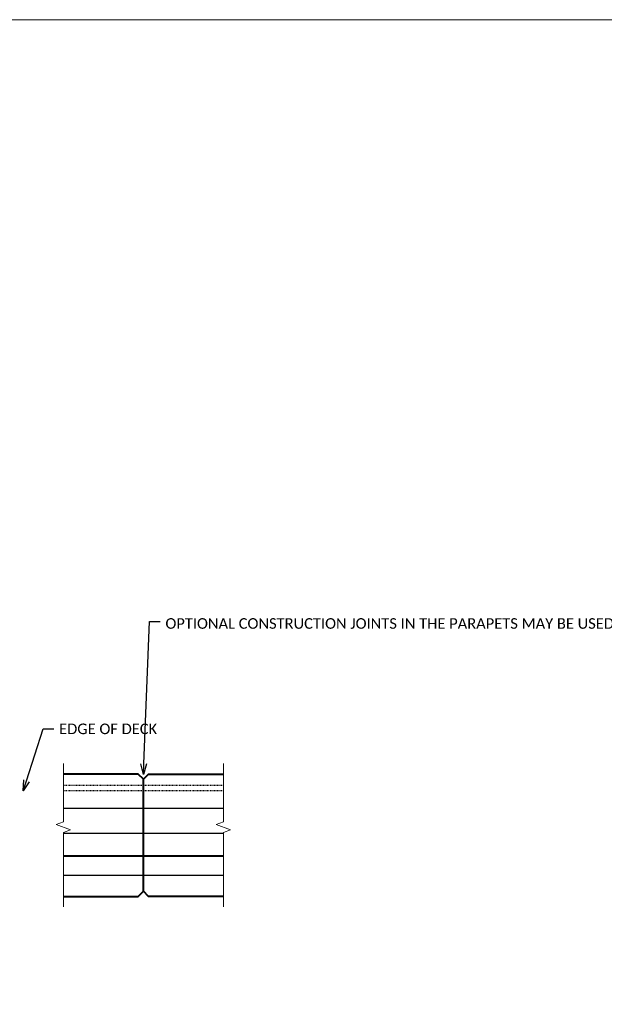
# Model space of a CAD drawing. Extents: x 145 to 1819, y 761 to 1310.
# Tile 12 of 256: x 355 to 438, y 1171 to 1310. Entities that reach past the tile are written whole.
import ezdxf
from ezdxf import colors
from ezdxf.entities.mleader import LeaderData, LeaderLine
from ezdxf.enums import TextEntityAlignment as Align
from ezdxf.math import Vec2, Vec3

# ---------------------------------------------------------------- set-up
doc = ezdxf.new("R2010")
doc.units = 0
doc.header["$MEASUREMENT"] = 0
doc.linetypes.add('Wisdot2', pattern=[0.125, 0.0625, -0.0625])
for name, color, linetype, lineweight in [('B_ANNO_BREAK', 7, 'Continuous', 18), ('B_ANNO_DIM', 7, 'Continuous', 18), ('B_ANNO_TEXT', 7, 'Continuous', 18), ('B_CONC_PPT', 12, 'Continuous', 40), ('B_DETAIL_HIDDEN', 7, 'Wisdot2', 25), ('B_REBAR_SUB', 182, 'Continuous', 25)]:
    doc.layers.add(name, color=color, linetype=linetype, lineweight=lineweight)
doc.layers.add('B_ANNO_NOPLOT', color=47, linetype='Continuous', lineweight=18, plot=False)
doc.styles.add('Annotative', font='calibri.ttf', dxfattribs={"height": 0.0625})
doc.styles.get("Standard").update_dxf_attribs({"font": 'calibri.ttf'})

# ---------------------------------------------------------------- blocks, each defined once
blk = doc.blocks.new('_Open30')
at = {"color": 0, "linetype": 'ByBlock', "lineweight": -2}
for p, q in [((-1, 0.268), (0, 0)), ((0, 0), (-1, -0.268)), ((0, 0), (-1, 0))]:
    blk.add_line(p, q, dxfattribs=at)
blk = doc.blocks.new('INS_SS42_BASE')
at = {"layer": 'B_ANNO_BREAK', "linetype": 'Continuous', "flags": 128}
for points in [[(216.62, 126.05), (216.62, 136.61), (217.65, 136.99), (215.59, 137.74), (216.62, 138.11), (216.62, 146.42)], [(239.34, 126.05), (239.34, 136.61), (240.37, 136.99), (238.31, 137.74), (239.34, 138.11), (239.34, 146.42)]]:
    blk.add_lwpolyline(points, dxfattribs=at)
at = {"layer": 'B_ANNO_NOPLOT', "flags": 128}
blk.add_lwpolyline([(0, 0), (0, 252), (323.93, 252), (323.93, 238.86), (378, 238.86), (378, 40.5), (316.57, 40.5), (316.57, 0), (0, 0)], dxfattribs=at)
at = {"layer": 'B_CONC_PPT', "flags": 128}
for points in [[(216.62, 127.55), (227.23, 127.55), (227.98, 128.3), (227.98, 144.17), (227.23, 144.92), (216.62, 144.92)], [(239.34, 127.55), (228.73, 127.55), (227.98, 128.3), (227.98, 144.17), (228.73, 144.92), (239.34, 144.92)]]:
    blk.add_lwpolyline(points, dxfattribs=at)
at = {"layer": 'B_CONC_PPT'}
blk.add_lwpolyline([(216.62, 133.3), (239.34, 133.3)], dxfattribs=at)
at = {"layer": 'B_DETAIL_HIDDEN'}
for p, q in [((239.34, 143.3), (216.62, 143.3)), ((239.34, 142.55), (216.62, 142.55))]:
    blk.add_line(p, q, dxfattribs=at)
at = {"layer": 'B_REBAR_SUB'}
for p, q in [((216.62, 140.05), (239.34, 140.05)), ((216.62, 136.53), (239.34, 136.53))]:
    blk.add_line(p, q, dxfattribs=at)
at = {"layer": 'B_REBAR_SUB', "flags": 128}
blk.add_lwpolyline([(216.62, 130.54), (239.34, 130.54)], dxfattribs=at)
at = {"insert": (256.72, 224.37), "char_height": 1.4545, "width": 1.9516, "attachment_point": 4, "rotation": 90}
blk.add_mtext('{\\fCalibri|b0|i0|c0;', dxfattribs=at)
at = {"char_height": 1.4545}
for insert, width, attachment_point in [((261.39, 224.37), 6.8291, 4), ((269.79, 224.37), 20.2331, 4), ((216.99, 223.4), 7.4271, 7), ((225.99, 223.4), 3.8311, 7), ((231.39, 223.4), 5.5431, 7), ((238.51, 223.4), 5.7151, 7), ((245.79, 223.4), 8.6291, 7), ((216.99, 219.89), 7.4271, 7), ((225.99, 219.89), 3.8311, 7), ((231.39, 219.89), 5.5431, 7), ((238.51, 219.89), 5.7151, 7), ((245.79, 219.89), 8.6291, 7), ((255.99, 219.89), 3.8291, 7), ((261.39, 219.89), 6.8291, 7), ((269.79, 219.89), 20.2331, 7), ((216.99, 216.38), 7.4271, 7), ((225.99, 216.38), 3.8311, 7), ((231.39, 216.38), 5.5431, 7), ((238.51, 216.38), 5.7151, 7), ((245.79, 216.38), 8.6291, 7), ((255.99, 216.38), 3.8291, 7), ((261.39, 216.38), 6.8291, 7), ((269.79, 216.38), 20.2331, 7), ((216.99, 212.87), 7.4271, 7), ((225.99, 212.87), 3.8311, 7), ((231.39, 212.87), 5.5431, 7), ((238.51, 212.87), 5.7151, 7), ((245.79, 212.87), 8.6291, 7), ((255.99, 212.87), 3.8291, 7), ((261.39, 212.87), 6.8291, 7), ((269.79, 212.87), 20.2331, 7), ((216.99, 209.36), 7.4271, 7), ((225.99, 209.36), 3.8311, 7), ((231.39, 209.36), 5.5431, 7), ((238.51, 209.36), 5.7151, 7), ((245.79, 209.36), 8.6291, 7), ((255.99, 209.36), 3.8291, 7), ((261.39, 209.36), 6.8291, 7), ((269.79, 209.36), 20.2331, 7), ((216.99, 205.85), 7.4271, 7), ((225.99, 205.85), 3.8311, 7), ((231.39, 205.85), 5.5431, 7), ((238.51, 205.85), 5.7151, 7), ((245.79, 205.85), 8.6291, 7), ((255.99, 205.85), 3.8291, 7), ((261.39, 205.85), 6.8291, 7), ((269.79, 205.85), 20.2331, 7), ((216.99, 202.34), 7.4271, 7), ((225.99, 202.34), 3.8311, 7), ((231.39, 202.34), 5.5431, 7), ((238.51, 202.34), 5.7151, 7), ((245.79, 202.34), 8.6291, 7), ((255.99, 202.34), 3.8291, 7), ((261.39, 202.34), 6.8291, 7), ((269.79, 202.34), 20.2331, 7), ((216.99, 198.83), 7.4271, 7), ((225.99, 198.83), 3.8311, 7), ((231.39, 198.83), 5.5431, 7), ((238.51, 198.83), 5.7151, 7), ((245.79, 198.83), 8.6291, 7), ((255.99, 198.83), 3.8291, 7), ((261.39, 198.83), 6.8291, 7), ((269.79, 198.83), 20.2331, 7)]:
    blk.add_mtext('{\\fCalibri|b0|i0|c0;', dxfattribs=dict(at, insert=insert, width=width, attachment_point=attachment_point))
at = {"lineweight": 30, "flags": 104}
for tag, p in [('SUB1', (311.28, 226.1, 1.68)), ('SUB2', (319.28, 226.1, 1.68))]:
    blk.add_attdef(tag, text='', height=1.5, dxfattribs=at).set_placement(p, align=Align.MIDDLE_CENTER)
at = {"layer": 'B_ANNO_TEXT', "lineweight": 30}
for tag, p in [('SUB1', (311.28, 226.1)), ('SUB2', (319.28, 226.1))]:
    blk.add_attdef(tag, text='', height=1.5, dxfattribs=at).set_placement(p, align=Align.MIDDLE_CENTER)
at = {"layer": 'B_ANNO_TEXT', "style": 'Annotative'}
for tag, p in [('CORNER1', (97.36, 101.83)), ('CORNER2', (98.57, 3.31))]:
    blk.add_attdef(tag, text='', height=1.5, dxfattribs=at).set_placement(p, align=Align.BOTTOM_RIGHT)
at = {"layer": 'B_ANNO_DIM'}
ml = blk.add_multileader_mtext('Standard', dxfattribs=at)
ml.set_content('\\A1;OPTIONAL CONSTRUCTION JOINTS IN THE PARAPETS MAY BE USED. RUN BAR REINF. THRU THE JOINT. LAP LONGIT. BARS A MIN. OF 1\'-9". MIN. JOINT SPACING OF 80\'-0". DEFINE CONST. JOINT WITH A {\\H0.7x;\\S3#4;}" - \'V\' GROOVE.', color=256)
ml.set_leader_properties()
ml.set_arrow_properties(name='OPEN30')
ml.build(insert=Vec2(0, 0))
ml.multileader.update_dxf_attribs({"dogleg_length": 0.0625, "arrow_head_size": 1.5, "scale": 24})
ctx = ml.context
ctx.base_point, ctx.scale, ctx.char_height, ctx.arrow_head_size, ctx.landing_gap_size, ctx.plane_origin = Vec3(230.36, 166.58, 0.84), 24, 1.5, 1.5, 0.75, Vec3(227.98, 144.17, 0.84)
notes = []
notes.append((ctx, [(0, (1, 1, 0), (228.86, 166.58, 0.84), (1, 0), 1.5, [(0, [(227.98, 144.86, 0.84)], 0, [])])]))
ctx.mtext.insert, ctx.mtext.width, ctx.mtext.flow_direction = Vec3(231.11, 167.34, 0.84), 46.4538, 5
ml = blk.add_multileader_mtext('Standard', dxfattribs=at)
ml.set_content('EDGE OF DECK', color=256)
ml.set_leader_properties()
ml.set_arrow_properties(name='OPEN30')
ml.build(insert=Vec2(0, 0))
ml.multileader.update_dxf_attribs({"dogleg_length": 0.0625, "arrow_head_size": 1.5, "scale": 24})
ctx = ml.context
ctx.base_point, ctx.scale, ctx.char_height, ctx.arrow_head_size, ctx.landing_gap_size, ctx.plane_origin = Vec3(215.27, 151.32, 0.84), 24, 1.5, 1.5, 0.75, Vec3(210.92, 142.53, 0.84)
notes.append((ctx, [(0, (1, 1, 0), (213.77, 151.32, 0.84), (1, 0), 1.5, [(0, [(210.92, 142.53, 0.84)], 0, [])])]))
ctx.mtext.insert, ctx.mtext.width, ctx.mtext.flow_direction = Vec3(216.02, 152.08, 0.84), 8.425, 5
for ctx, leaders in notes:
    for number, flags, end, landing, length, lines in leaders:
        leader = LeaderData()
        leader.index, (leader.has_last_leader_line, leader.has_dogleg_vector, leader.attachment_direction) = number, flags
        leader.last_leader_point, leader.dogleg_vector, leader.dogleg_length = Vec3(end), Vec3(landing), length
        for number, points, colour, breaks in lines:
            line = LeaderLine()
            line.index, line.vertices, line.color, line.breaks = number, Vec3.list(points), colors.encode_raw_color(colour), breaks
            leader.lines.append(line)
        ctx.leaders.append(leader)

msp = doc.modelspace()

# ---------------------------------------------------------------- block references
msp.add_blockref('INS_SS42_BASE', (144.94, 1058.3))

doc.saveas('drawing.dxf')
